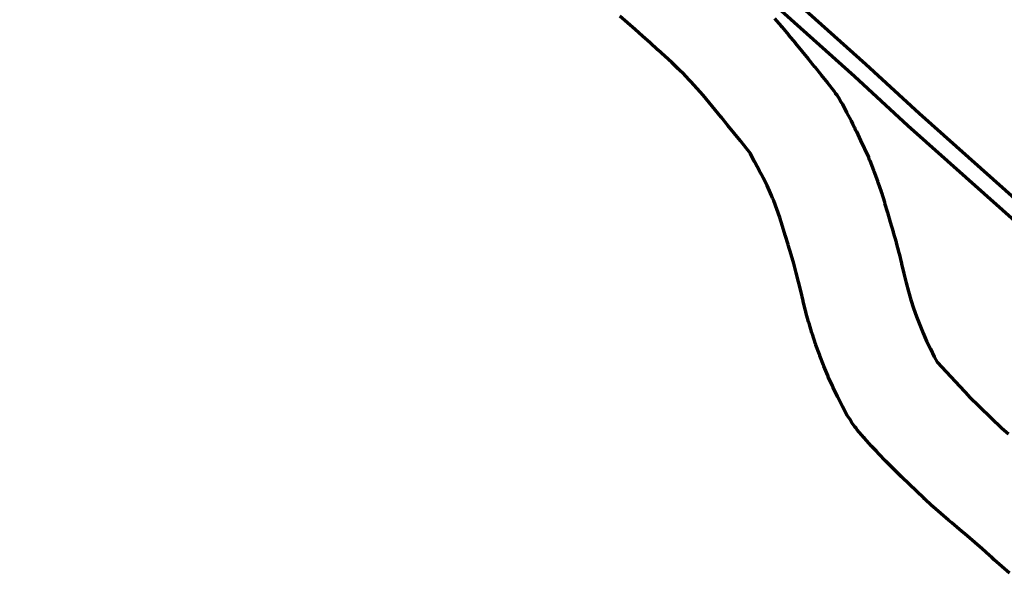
# Model space of a CAD drawing. Header units: metres. Extents: x 98902 to 136161, y 449037 to 499677.
# Tile 45 of 200: x 112541 to 113127, y 482951 to 483280. Entities that reach past the tile are written whole.
import ezdxf

# ---------------------------------------------------------------- set-up
doc = ezdxf.new("R2010")
doc.units = ezdxf.units.M
doc.layers.add('B-WE-OG-INFO_EIS VOORZORGSMAATREGEL-GV', color=7, linetype='Continuous', lineweight=70, true_color=0xfa194b)

msp = doc.modelspace()

# ---------------------------------------------------------------- linework, layer by layer
at = {"layer": 'B-WE-OG-INFO_EIS VOORZORGSMAATREGEL-GV', "flags": 128}
for points in [[(112529.93, 483715.76), (112545.82, 483700.12), (112562.08, 483685.25), (113044.22, 483253.7), (113044.22, 483253.7), (113044.22, 483253.7), (113075.89, 483224.46), (113202.39, 483111.69)], [(113194.47, 483105.36), (113069.18, 483217.05), (113037.49, 483246.3), (113037.49, 483246.3), (112555.36, 483677.84), (112555.34, 483677.87), (112555.3, 483677.9), (112539.05, 483692.75)], [(113129.53, 482951.02), (113125.05, 482955.02), (113125.05, 482955.02), (113120.57, 482959.03), (113119.54, 482959.95), (113119.36, 482960.19), (113119.09, 482960.36), (113117.67, 482961.63), (113113.34, 482965.47), (113108.95, 482969.26), (113104.39, 482973.19), (113099.83, 482977.12), (113095.28, 482981.04), (113095.28, 482981.04), (113093.38, 482982.68), (113088.82, 482986.61), (113084.27, 482990.54), (113083.96, 482990.93), (113083.53, 482991.2), (113079.1, 482995.27), (113078.96, 482995.47), (113078.74, 482995.61), (113074.38, 482999.76), (113074.38, 482999.78), (113074.36, 482999.78), (113070.01, 483003.94), (113070.01, 483003.94), (113070.01, 483003.94), (113065.66, 483008.09), (113065.52, 483008.29), (113065.31, 483008.43), (113061.03, 483012.65), (113060.88, 483012.87), (113060.66, 483013.02), (113056.45, 483017.32), (113056.32, 483017.53), (113056.09, 483017.69), (113051.96, 483022.06), (113051.95, 483022.08), (113051.93, 483022.1), (113050.55, 483023.55), (113050.55, 483023.56), (113050.55, 483023.56), (113049.17, 483025.02), (113049.17, 483025.02), (113047.8, 483026.47), (113047.66, 483026.7), (113047.44, 483026.86), (113043.39, 483031.31), (113043.24, 483031.54), (113043.05, 483031.69), (113039.08, 483036.2), (113038.5, 483037.21), (113037.63, 483037.98), (113035.84, 483040.37), (113034.82, 483042.47), (113033.07, 483044.8), (113030.34, 483050.17), (113030.32, 483050.22), (113030.29, 483050.26), (113027.58, 483055.64), (113027.51, 483055.87), (113027.36, 483056.09), (113024.74, 483061.51), (113024.61, 483061.99), (113024.33, 483062.39), (113021.89, 483067.89), (113021.81, 483068.27), (113021.59, 483068.59), (113019.29, 483074.14), (113019.24, 483074.42), (113019.08, 483074.67), (113016.89, 483080.27), (113016.82, 483080.66), (113016.61, 483080.99), (113014.56, 483086.65), (113014.5, 483087.05), (113014.3, 483087.41), (113012.4, 483093.11), (113012.35, 483093.54), (113012.15, 483093.92), (113010.41, 483099.68), (113010.37, 483100.11), (113010.18, 483100.49), (113008.61, 483106.3), (113008.58, 483106.65), (113008.42, 483107.01), (113006.99, 483112.86), (113006.99, 483112.93), (113006.96, 483112.99), (113005.57, 483118.82), (113004.22, 483124.34), (113002.84, 483129.63), (113001.32, 483135.1), (112999.72, 483140.55), (112998.02, 483146.19), (112998.01, 483146.35), (112997.92, 483146.52), (112996.32, 483152.07), (112994.72, 483157.35), (112993.07, 483162.44), (112991.31, 483167.4), (112989.4, 483172.39), (112988.78, 483173.93), (112988.12, 483175.55), (112987.55, 483176.9), (112985.45, 483181.51), (112983.19, 483186.04), (112982.18, 483187.96), (112982.18, 483187.96), (112981.04, 483190.08), (112981.04, 483190.11), (112981.02, 483190.14), (112978.19, 483195.45), (112978.09, 483195.8), (112977.87, 483196.08), (112975.66, 483200.49), (112973.28, 483203.47), (112973.28, 483203.47), (112969.6, 483208.08), (112965.95, 483212.61), (112965.95, 483212.61), (112962.15, 483217.27), (112962.15, 483217.27), (112958.35, 483221.92), (112958.31, 483221.99), (112958.25, 483222.05), (112954.6, 483226.57), (112951, 483230.9), (112947.39, 483235.16), (112943.81, 483239.23), (112940.1, 483243.28), (112936.34, 483247.23), (112932.64, 483250.96), (112928.81, 483254.64), (112924.78, 483258.34), (112920.45, 483262.19), (112920.44, 483262.2), (112920.42, 483262.22), (112915.93, 483266.22), (112915.93, 483266.22), (112915.93, 483266.23), (112911.44, 483270.23), (112906.95, 483274.24), (112902.47, 483278.24), (112897.98, 483282.25)], [(112989.9, 483280.71), (112993.88, 483276.2), (112994.03, 483275.94), (112994.27, 483275.75), (112998.15, 483271.16), (112998.22, 483271.05), (112998.31, 483270.97), (113002.16, 483266.35), (113002.28, 483266.14), (113002.46, 483265.98), (113006.15, 483261.41), (113009.93, 483256.78), (113009.93, 483256.78), (113009.93, 483256.78), (113013.74, 483252.12), (113013.78, 483252.04), (113013.85, 483251.98), (113017.62, 483247.3), (113017.65, 483247.24), (113017.71, 483247.19), (113021.47, 483242.49), (113021.47, 483242.48), (113021.47, 483242.48), (113025.22, 483237.78), (113026, 483236.35), (113026.96, 483235.36), (113028.59, 483232.85), (113029.3, 483231.17), (113030.24, 483229.96), (113032.77, 483224.88), (113035.41, 483219.9), (113035.41, 483219.9), (113036.35, 483218.13), (113036.36, 483218.13), (113037.53, 483215.93), (113037.9, 483214.7), (113038.62, 483213.66), (113040.95, 483208.24), (113043.16, 483203.75), (113043.22, 483203.54), (113043.35, 483203.37), (113045.75, 483198.29), (113046.02, 483197.24), (113046.6, 483196.32), (113048.79, 483190.72), (113048.86, 483190.33), (113049.04, 483190.04), (113051.09, 483184.38), (113051.15, 483183.96), (113051.36, 483183.59), (113053.25, 483177.88), (113053.28, 483177.6), (113053.42, 483177.34), (113055.2, 483171.6), (113055.22, 483171.33), (113055.35, 483171.09), (113056.98, 483165.48), (113058.68, 483159.77), (113058.69, 483159.73), (113058.7, 483159.7), (113060.41, 483153.93), (113060.43, 483153.74), (113060.51, 483153.59), (113062.15, 483147.8), (113062.17, 483147.56), (113062.27, 483147.36), (113063.82, 483141.55), (113063.84, 483141.26), (113063.95, 483141.03), (113065.39, 483135.2), (113065.4, 483135.09), (113065.44, 483135), (113066.84, 483129.19), (113066.84, 483129.18), (113068.18, 483123.62), (113069.53, 483118.49), (113070.98, 483113.55), (113072.57, 483108.65), (113074.31, 483103.72), (113076.22, 483098.77), (113078.26, 483093.77), (113080.31, 483089.06), (113082.55, 483084.36), (113084.84, 483079.77), (113086.67, 483076.44), (113105.42, 483056.29), (113125.11, 483037.2), (113128.97, 483033.86)]]:
    msp.add_lwpolyline(points, dxfattribs=at)

doc.saveas('drawing.dxf')
